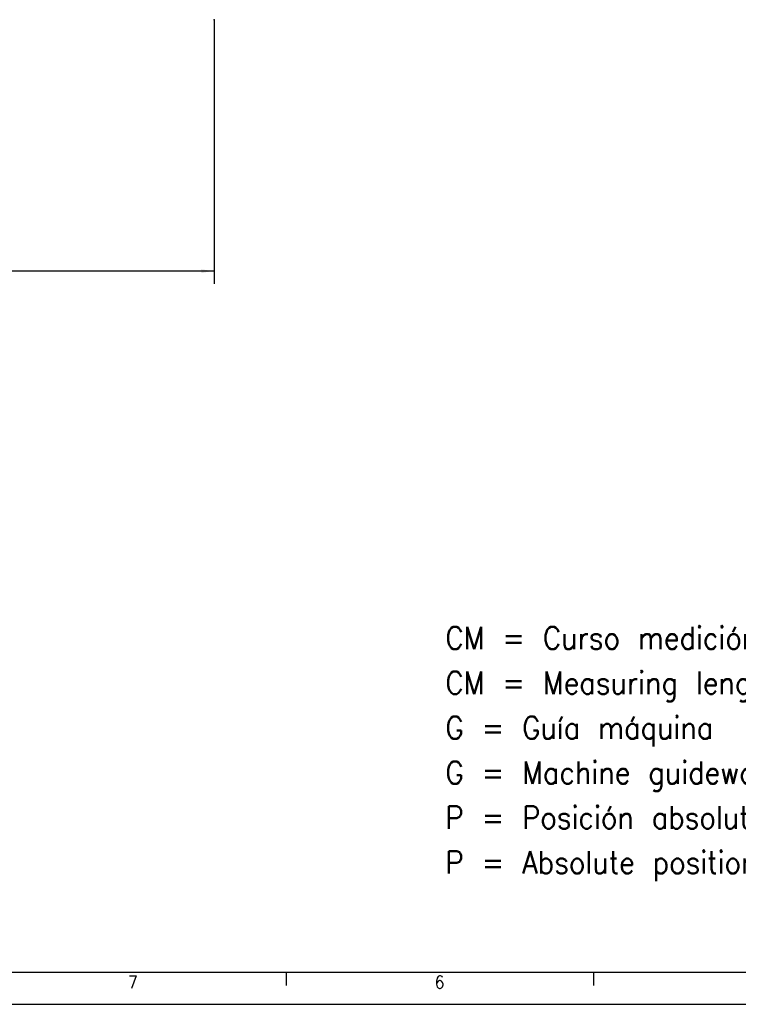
# Model space of a CAD drawing. Header units: inches. Extents: x -235 to 4016, y -109 to 485.
# Tile 9 of 29: x 271 to 383, y -109 to 44. Entities that reach past the tile are written whole.
import ezdxf

# ---------------------------------------------------------------- set-up
doc = ezdxf.new("R2010")
doc.units = ezdxf.units.IN
doc.layers.add('1', color=7, linetype='Continuous')
doc.styles.add('CONVERTER_11', font='txt.shx', dxfattribs={"width": 0.9})
doc.dimstyles.new('ME10_DIM_16', dxfattribs={"dimtxt": 2, "dimasz": 2, "dimexe": 2, "dimexo": 0, "dimgap": 2, "dimtad": 1, "dimdsep": 46, "dimtxsty": 'CONVERTER_11', "dimsah": 1, "dimcen": 0.09, "dimclrd": 2, "dimclre": 2, "dimclrt": 2, "dimadec": 0, "dimazin": 0, "dimtfac": 1, "dimtdec": 4, "dimtix": 1, "dimtmove": 0, "dimatfit": 3, "dimfxl": 1, "dimtolj": 1, "dimtzin": 0, "dimarcsym": 0})

# ---------------------------------------------------------------- blocks, each defined once
blk = doc.blocks.new('*D62')
at = {"layer": '1', "color": 2, "linetype": 'Continuous'}
for p, q in [((220.93, 44.4), (220.93, 3.18)), ((300.93, 44.4), (300.93, 3.18)), ((300.93, 5.18), (220.93, 5.18))]:
    blk.add_line(p, q, dxfattribs=at)
at = {"layer": '1', "color": 2}
for points in [[(222.93, 5.44), (222.93, 4.91), (220.93, 5.18)], [(298.93, 4.91), (298.93, 5.44), (300.93, 5.18)]]:
    blk.add_solid(points, dxfattribs=at)
at = {"layer": '1', "color": 2, "insert": (257.87, 7.18), "char_height": 2, "attachment_point": 7, "rotation": 0.0001, "line_spacing_factor": 0.60024, "style": 'CONVERTER_11'}
blk.add_mtext('\\C2;rx\\C2;80', dxfattribs=at)
blk = doc.blocks.new('Marco_a1', base_point=(184.81, 187.78))
at = {"layer": '1', "color": 7, "linetype": 'Continuous'}
blk.add_line((-215.19, -104.22), (599.81, -104.22), dxfattribs=at)
at = {"layer": '1', "color": 2, "linetype": 'Continuous'}
for p, q in [((312.17, -104.27), (312.17, -106.27)), ((360.11, -104.27), (360.11, -106.27)), ((-235.19, -109.22), (604.81, -109.22))]:
    blk.add_line(p, q, dxfattribs=at)
at = {"layer": '1', "color": 2, "char_height": 2, "attachment_point": 4, "line_spacing_factor": 1.20048, "style": 'CONVERTER_11'}
for s, insert in [('7', (287.47, -105.77)), ('6', (335.32, -105.77))]:
    blk.add_mtext(s, dxfattribs=dict(at, insert=insert))
blk = doc.blocks.new('Top', base_point=(184.81, 187.78))
blk.add_blockref('Marco_a1', (184.81, 187.78))
blk = doc.blocks.new('_dummy_frame__45', base_point=(-235.19, -174.57))
blk.add_blockref('Top', (184.81, 187.78))
blk = doc.blocks.new('_dummy_frame__46', base_point=(-346.5, -309.51))
at = {"layer": '1'}
blk.add_blockref('_dummy_frame__45', (-235.19, -174.57), dxfattribs=at)
blk = doc.blocks.new('A', base_point=(270.5, 214.12))
at = {"layer": '1', "color": 7}
blk.add_point((300.925, 44.4), dxfattribs=at)
at = {"layer": '1', "color": 2, "insert": (337.018, -89.994), "char_height": 3.5, "attachment_point": 7, "line_spacing_factor": 1.20048, "style": 'CONVERTER_11'}
blk.add_mtext('CM = Curso medición\\PCM = Measuring length\\PG = Guía máquina\\PG = Machine guideway\\PP = Posición absoluta\\PP = Absolute position', dxfattribs=at)
at = {"layer": '1'}
dim = blk.add_aligned_dim(p1=(220.925, 44.4), p2=(300.925, 44.4), distance=-39.223, dimstyle='ME10_DIM_16', override={"dimpost": 'rx<>'}, dxfattribs=at)
dim.commit()
dim.dimension.update_dxf_attribs({"geometry": '*D62', "text_midpoint": (260.925, 8.177), "text_rotation": 0.00014})

msp = doc.modelspace()

# ---------------------------------------------------------------- block references
msp.add_blockref('A', (270.5, 214.12))
at = {"layer": '1'}
msp.add_blockref('_dummy_frame__46', (-346.5, -309.51), dxfattribs=at)

doc.saveas('drawing.dxf')
